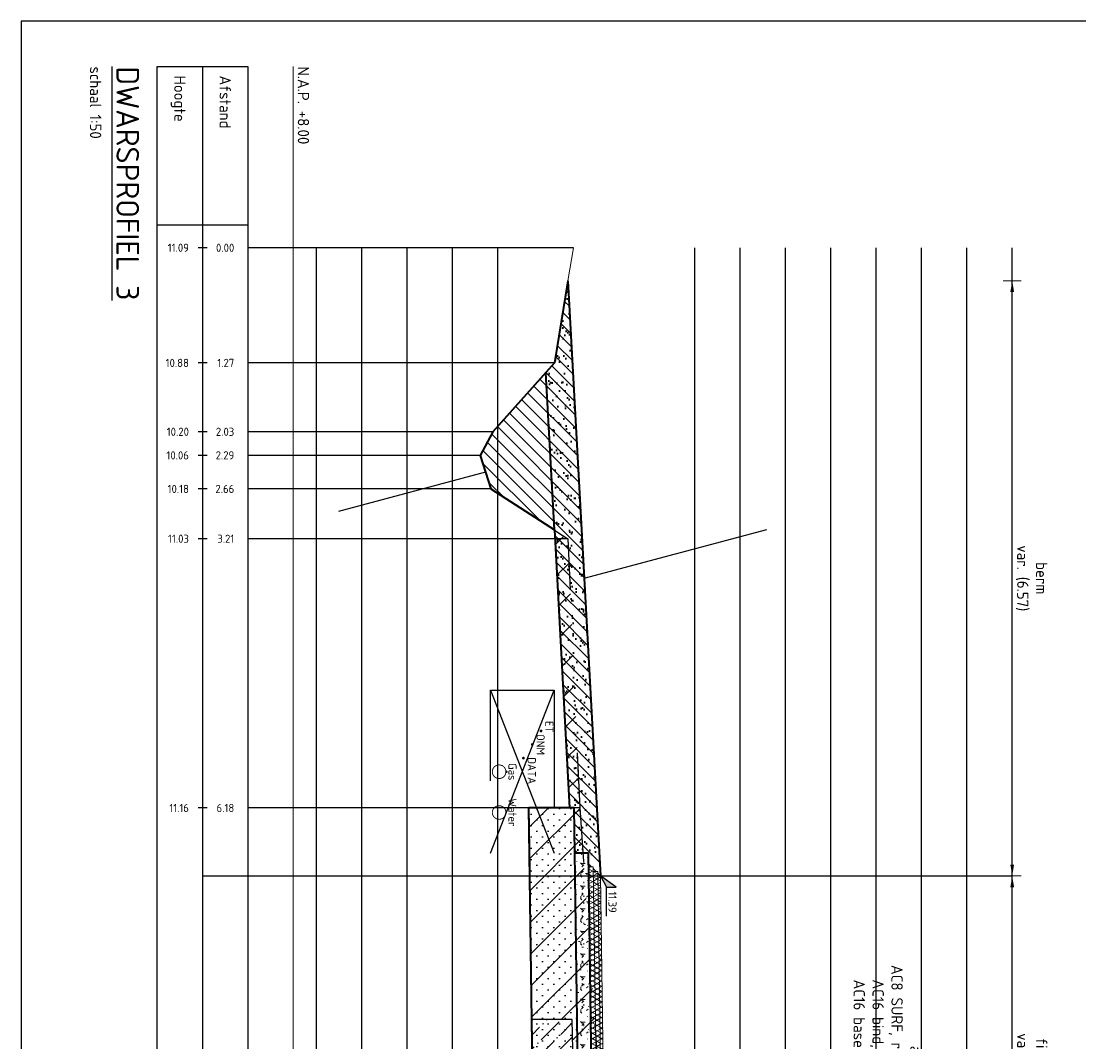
# Model space of a CAD drawing. Header units: metres. Extents: x 232618 to 232694, y 554350 to 554492.
# Tile 21 of 24: x 232654 to 232665, y 554479 to 554490. Entities that reach past the tile are written whole.
import ezdxf
from ezdxf.enums import TextEntityAlignment as Align

# ---------------------------------------------------------------- set-up
doc = ezdxf.new("R2010")
doc.units = ezdxf.units.M
for name, pattern in [('ACAD_ISO03W100', [30, 12, -18]), ('AL-NAP_LIJN', [15.25, 12, -1.5, 0.25, -1.5]), ('NLCS-HIDDEN', [4, 2, -2])]:
    doc.linetypes.add(name, pattern=pattern)
for name, color, linetype, lineweight in [('B-WE-AM-NAP-G', 7, 'AL-NAP_LIJN', 18), ('B-WE-AM-NAP-T25', 7, 'Continuous', 25), ('B-WE-GW-MAAIVELD-GD', 93, 'Continuous', 18), ('N-WE-GR-MAAIVELD-GD', 90, 'Continuous', 35), ('N-WE-GW-CUNET-GD', 90, 'Continuous', 35), ('N-WE-GW-GROND_TEELAARDE_AFKOMSTIG UIT HET WERK-AD', 91, 'Continuous', 25), ('N-WE-GW-GROND_ZAND-AD', 7, 'Continuous', 35), ('N-WE-GW-GROND_ZAND_CUNETZAND-AD', 7, 'Continuous', 25), ('N-WE-GW-GRONDWERKLIJN-GD', 90, 'Continuous', 35), ('N-WE-KL-DATA_CAI-G', 90, 'Continuous', 35), ('N-WE-KL-GAS-G', 30, 'Continuous', 35), ('N-WE-KL-GMS-G', 20, 'Continuous', 35), ('N-WE-KL-STROOK-GD', 7, 'NLCS-HIDDEN', 25), ('N-WE-KL-TDI-G', 200, 'Continuous', 35), ('N-WE-KL-WATER-G', 170, 'Continuous', 35), ('N-WE-VH-VERHARDING_ASFALT-GD', 7, 'Continuous', 18), ('N-WE-VH-VERHARDING_FUNDERING-AD', 31, 'Continuous', 18), ('N-WE-VH-VERHARDING_FUNDERING_GRANULAAT_MENG_HYDRAULISCH-GD', 7, 'Continuous', 35), ('N-WE-VH-VERHARDING_FUNDERING_ZAND-GD', 251, 'Continuous', 35), ('V-WE-GW-GROND_WERK-AD', 252, 'Continuous', 18), ('V-WE-GW-GROND_ZAND_CUNETZAND_WERK-AD', 252, 'Continuous', 18), ('V-WE-GW-MAAIVELD-GD', 3, 'ACAD_ISO03W100', 25), ('V-WE-VH-VERHARDING_FUNDERING_ZAND-GD', 252, 'ACAD_ISO03W100', 25), ('X-XX-AL-AANKLEDING-M', 7, 'Continuous', 18), ('X-XX-AL-AANPIJLING-G', 7, 'Continuous', 18), ('X-XX-AL-HOOGTELABEL-SD', 7, 'Continuous', 25), ('X-XX-AL-PROFIELBALK-G', 7, 'Continuous', 25), ('X-XX-AL-PROFIELBALK-HULPLIJN-G', 253, 'Continuous', 25), ('X-XX-AL-PROFIELBALK-T18', 7, 'Continuous', 18), ('X-XX-AL-PROFIELBALK-T25', 7, 'Continuous', 25), ('X-XX-AL-PROFIELBALK-T50', 7, 'Continuous', 25), ('X-XX-AL-T25', 7, 'Continuous', 25)]:
    doc.layers.add(name, color=color, linetype=linetype, lineweight=lineweight)
doc.layers.add('N-WE-VH-VERHARDING_ASFALT-AD', color=7, linetype='Continuous', lineweight=18, transparency=0.5)
doc.layers.add('V-WE-GW-CUNET-GD', color=252, linetype='ACAD_ISO03W100', lineweight=25, plot=False)
doc.layers.add('X-XX-AL-HULPLIJN-GD', color=6, linetype='Continuous', plot=False)
doc.styles.add('NLCS-ISO', font='NLCS-ISO.ttf')
doc.styles.add('NLCS-ISO-ANNOTATIEF-T18', font='NLCS-ISO.ttf', dxfattribs={"height": 1.8})
doc.styles.add('NLCS-ISO-ANNOTATIEF-T25', font='NLCS-ISO.ttf', dxfattribs={"height": 2.5})
doc.styles.add('NLCS-ISO-ANNOTATIEF-T50', font='NLCS-ISO.ttf', dxfattribs={"height": 5})
doc.styles.add('NLCS-ISO-ANNOTATIVE-T18', font='NLCS-ISO.ttf', dxfattribs={"height": 1.8})
doc.dimstyles.new('NLCS-ANNOTATIEF-T25-PIJL', dxfattribs={"dimtxt": 2.5, "dimasz": 2.5, "dimexe": 2, "dimexo": 2, "dimgap": 0.7, "dimtad": 1, "dimdec": 3, "dimzin": 0, "dimdsep": 46, "dimtxsty": 'NLCS-ISO-ANNOTATIEF-T25', "dimcen": 0, "dimdle": 2, "dimclrd": 256, "dimclre": 256, "dimclrt": 256, "dimadec": 1, "dimazin": 0, "dimtfac": 1, "dimtdec": 3, "dimtofl": 0, "dimtmove": 1, "dimatfit": 0, "dimfxl": 2, "dimfxlon": 1, "dimtfillclr": 254, "dimtolj": 1, "dimtzin": 0, "dimlwd": 18, "dimlwe": 18, "dimarcsym": 0})

# ---------------------------------------------------------------- blocks, each defined once
blk = doc.blocks.new('N-SAL-HOOGTELABEL_02-SO')
for p, q in [((2.46, 3.44), (0, 0)), ((2.46, 1.31), (2.46, 3.44)), ((0, 0), (2.46, 1.31)), ((8.84, 1.31), (2.46, 1.31))]:
    blk.add_line(p, q)
blk.add_solid([(2.46, 3.44), (0, 0), (2.46, 1.31)])
at = {"style": 'NLCS-ISO'}
blk.add_attdef('...', text='', height=1.8, dxfattribs=at).set_placement((5.77, 2.62), align=Align.MIDDLE)
blk = doc.blocks.new('*D8')
at = {"layer": 'Defpoints', "color": 0, "transparency": 16777216}
for p in [(232660.194, 554481.065), (232660.254, 554476.885), (232664.734, 554476.885)]:
    blk.add_point(p, dxfattribs=at)
at = {"layer": 'X-XX-AL-AANKLEDING-M', "linetype": 'Continuous', "lineweight": 18, "transparency": 16777216}
for p, q in [((232664.634, 554481.065), (232664.834, 554481.065)), ((232664.734, 554480.94), (232664.734, 554477.01)), ((232664.634, 554476.885), (232664.834, 554476.885))]:
    blk.add_line(p, q, dxfattribs=at)
at = {"layer": 'X-XX-AL-AANKLEDING-M', "transparency": 16777216}
for points in [[(232664.713, 554480.94), (232664.754, 554480.94), (232664.734, 554481.065)], [(232664.713, 554477.01), (232664.754, 554477.01), (232664.734, 554476.885)]]:
    blk.add_solid(points, dxfattribs=at)
at = {"layer": 'X-XX-AL-AANKLEDING-M', "transparency": 16777216, "insert": (232664.948, 554478.975), "char_height": 0.125, "attachment_point": 5, "rotation": 270, "style": 'NLCS-ISO-ANNOTATIEF-T25'}
blk.add_mtext('\\A1;fietspad\\Pvar. (4.18)', dxfattribs=at)
blk = doc.blocks.new('*D9')
at = {"layer": 'Defpoints', "color": 0, "transparency": 16777216}
for p in [(232659.834, 554487.632), (232660.194, 554481.065), (232664.734, 554481.065)]:
    blk.add_point(p, dxfattribs=at)
at = {"layer": 'X-XX-AL-AANKLEDING-M', "linetype": 'Continuous', "lineweight": 18, "transparency": 16777216}
for p, q in [((232664.634, 554487.632), (232664.834, 554487.632)), ((232664.734, 554487.507), (232664.734, 554481.19)), ((232664.634, 554481.065), (232664.834, 554481.065))]:
    blk.add_line(p, q, dxfattribs=at)
at = {"layer": 'X-XX-AL-AANKLEDING-M', "transparency": 16777216}
for points in [[(232664.713, 554487.507), (232664.754, 554487.507), (232664.734, 554487.632)], [(232664.713, 554481.19), (232664.754, 554481.19), (232664.734, 554481.065)]]:
    blk.add_solid(points, dxfattribs=at)
at = {"layer": 'X-XX-AL-AANKLEDING-M', "transparency": 16777216, "insert": (232664.948, 554484.349), "char_height": 0.125, "attachment_point": 5, "rotation": 270, "style": 'NLCS-ISO-ANNOTATIEF-T25'}
blk.add_mtext('\\A1;berm\\Pvar. (6.57)', dxfattribs=at)

msp = doc.modelspace()

# ---------------------------------------------------------------- hatches: boundary and pattern name
at = {"layer": 'N-WE-GW-GROND_TEELAARDE_AFKOMSTIG UIT HET WERK-AD', "ltscale": 0.2}
h = msp.add_hatch(dxfattribs=at)
h.set_pattern_fill('AGW-WERK_AANVULLEN', color=256, scale=0.02, angle=180, style=0, pattern_type=2)
h.set_pattern_definition([(135, (786916.89774, 320660.40572), (-0.070710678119, -0.070710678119), [])])
h.paths.add_polyline_path([(232659.684, 554484.882), (232659.852, 554481.815), (232659.903, 554481.815), (232659.91, 554481.315), (232660.06, 554481.315), (232660.062, 554481.165), (232660.112, 554481.165), (232660.113, 554481.115), (232660.163, 554481.115), (232660.164, 554481.065), (232660.194, 554481.065), (232659.834, 554487.632), (232659.684, 554486.725), (232659.004, 554485.965), (232658.864, 554485.705), (232658.984, 554485.335)])
at = {"layer": 'N-WE-GW-GROND_ZAND-AD', "ltscale": 0.2}
h = msp.add_hatch(dxfattribs=at)
h.set_pattern_fill('AGW-GROND_ZAND', color=256, scale=0.1, angle=-90, style=0, pattern_type=2)
h.set_pattern_definition([(217.5, (786916.89774, 320660.40572), (0.00629933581, -0.1926823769), [0, -0.152, 0, -0.17, 0, -0.1625]), (187.5, (786916.89774, 320660.40572), (-0.17697767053, -0.28221460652), [0, -0.082, 0, -0.137, 0, -0.0525]), (147.5, (786917.02074, 320660.40572), (-0.311414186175, -0.000565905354), [0, -0.05, 0, -0.18, 0, -0.235]), (137.5, (786917.02074, 320660.40572), (-0.30061266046, -0.08776755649), [0, -0.025, 0, -0.118, 0, -0.135])])
h.paths.add_polyline_path([(232659.903, 554481.815), (232659.91, 554481.315), (232660.06, 554481.315), (232660.062, 554481.165), (232660.112, 554481.165), (232660.113, 554481.115), (232660.163, 554481.115), (232660.164, 554481.065), (232660.194, 554481.065), (232659.834, 554487.632), (232659.684, 554486.725), (232659.589, 554486.619), (232659.684, 554484.882), (232659.852, 554481.815)])
at = {"layer": 'N-WE-GW-GROND_ZAND_CUNETZAND-AD', "ltscale": 0.2}
h = msp.add_hatch(dxfattribs=at)
h.set_pattern_fill('AGW-GROND_ZAND_CUNETZAND', color=256, scale=0.1, angle=-90, style=0, pattern_type=2)
h.set_pattern_definition([(180, (232653.80353, 554490.49499), (-0.0625, -0.0625), [0, -0.125])])
h.paths.add_polyline_path([(232659.984, 554476.135), (232659.977, 554476.635), (232659.91, 554481.315), (232659.903, 554481.815), (232659.403, 554481.815), (232659.484, 554476.135)])
at = {"layer": 'N-WE-VH-VERHARDING_ASFALT-AD', "ltscale": 0.2}
h = msp.add_hatch(dxfattribs=at)
h.set_pattern_fill('AVH-ASFALT', color=256, angle=-90, style=0, pattern_type=2)
h.set_pattern_definition([(330, (232649.605275, 554442.666933), (0.025, 0.04330127), []), (30, (232649.605275, 554442.666933), (-0.025, 0.04330127), [])])
h.paths.add_polyline_path([(232660.125, 554476.785), (232660.175, 554476.785), (232660.112, 554481.165), (232660.062, 554481.165)])
h.paths.add_polyline_path([(232660.174, 554476.835), (232660.224, 554476.835), (232660.163, 554481.115), (232660.113, 554481.115)])
h.paths.add_polyline_path([(232660.224, 554476.885), (232660.254, 554476.885), (232660.194, 554481.065), (232660.164, 554481.065)])
at = {"layer": 'N-WE-VH-VERHARDING_FUNDERING-AD', "ltscale": 0.2}
h = msp.add_hatch(dxfattribs=at)
h.set_pattern_fill('AVH-FUNDERING_02', color=256, scale=0.25, angle=-90, style=0, pattern_type=2)
h.set_pattern_definition([(180, (786916.89774, 320660.40572), (-0.25, -0.25), [0.03125, -0.21875]), (270, (786916.89774, 320660.40572), (0.25, -0.25), [0.03125, -0.21875]), (315, (786916.86649, 320660.40572), (0.24999999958, -4e-17), [0.044194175, -0.309359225]), (180, (786916.86649, 320660.2651), (-0.25, -0.25), [0.03125, -0.21875]), (225, (786916.85086, 320660.28072), (-3e-17, -0.24999999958), [0.022097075, -0.3314563]), (315, (786916.85086, 320660.28072), (0.24999999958, -4e-17), [0.022097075, -0.3314563]), (180, (786916.77274, 320660.2026), (-0.25, -0.25), [0.044194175, -0.205805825]), (225, (786916.77274, 320660.2026), (-3e-17, -0.24999999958), [0.03125, -0.3223034]), (315, (786916.72854, 320660.2026), (0.24999999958, -4e-17), [0.03125, -0.3223034]), (270, (786916.72586, 320660.34322), (0.25, -0.25), [0.03125, -0.21875]), (225, (786916.72586, 320660.34322), (-3e-17, -0.24999999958), [0.022097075, -0.3314563]), (315, (786916.71024, 320660.3276), (0.24999999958, -4e-17), [0.022097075, -0.3314563]), (180, (786916.86649, 320660.34322), (-0.25, -0.25), [0.015625, -0.209375]), (180, (786916.67899, 320660.28072), (-0.25, -0.25), [0.015625, -0.209375]), (270, (786916.7571, 320660.24947), (0.25, -0.25), [0.015625, -0.209375]), (315, (786916.72586, 320660.3901), (0.24999999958, -4e-17), [0.022097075, -0.3314563]), (315, (786916.83524, 320660.21822), (0.24999999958, -4e-17), [0.022097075, -0.3314563]), (225, (786916.78055, 320660.32369), (-3e-17, -0.24999999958), [0.022097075, -0.3314563]), (270, (786916.8118, 320660.37447), (0.25, -0.25), [0.00390625, -0.24609375]), (270, (786916.80008, 320660.269), (0.25, -0.25), [0.00390625, -0.24609375]), (270, (786916.6829, 320660.22603), (0.25, -0.25), [0.00390625, -0.24609375]), (270, (786916.67899, 320660.35884), (0.25, -0.25), [0.00390625, -0.24609375])])
h.paths.add_polyline_path([(232659.977, 554476.635), (232660.127, 554476.635), (232660.06, 554481.315), (232659.91, 554481.315)])
at = {"layer": 'V-WE-GW-GROND_WERK-AD', "ltscale": 0.2}
h = msp.add_hatch(dxfattribs=at)
h.set_pattern_fill('AGW-WERK_ONTGRAVEN', color=256, scale=0.05, angle=180, style=0, pattern_type=2)
h.set_pattern_definition([(225, (232653.80353, 554490.49499), (0.1767767, -0.1767767), [])])
h.paths.add_polyline_path([(232659.881, 554479.48), (232659.891, 554478.98), (232660.041, 554478.982), (232660.044, 554478.832), (232660.174, 554478.835), (232659.964, 554481.815), (232659.834, 554484.785), (232659.684, 554484.882), (232659.852, 554481.815), (232659.403, 554481.815), (232659.436, 554479.48)])
at = {"layer": 'V-WE-GW-GROND_ZAND_CUNETZAND_WERK-AD', "ltscale": 0.2}
h = msp.add_hatch(dxfattribs=at)
h.set_pattern_fill('ANSI36', color=256, scale=0.035, angle=90, style=0)
h.set_pattern_definition([(45, (232653.80353, 554490.49499), (0.0589329, 0.2160874), [0.2778125, -0.0555625, 0, -0.0555625])])
h.paths.add_polyline_path([(232659.509, 554474.412), (232659.961, 554474.412), (232659.955, 554474.912), (232659.934, 554476.751), (232659.891, 554478.98), (232659.881, 554479.48), (232659.436, 554479.48)])

# ---------------------------------------------------------------- linework, layer by layer
at = {"layer": 'B-WE-AM-NAP-G'}
msp.add_line((232656.804, 554489.995), (232656.804, 554447.795), dxfattribs=at)
at = {"layer": 'B-WE-GW-MAAIVELD-GD', "ltscale": 0.2, "flags": 128}
msp.add_lwpolyline([(232659.894, 554487.995), (232659.834, 554487.632)], dxfattribs=at)
at = {"layer": 'Defpoints'}
msp.add_point((232659.15, 554481.765), dxfattribs=at)
at = {"layer": 'N-WE-GR-MAAIVELD-GD', "ltscale": 0.2}
msp.add_line((232659.834, 554487.632), (232660.194, 554481.065), dxfattribs=at)
at = {"layer": 'N-WE-GW-CUNET-GD', "ltscale": 0.2}
msp.add_line((232659.684, 554484.882), (232659.852, 554481.815), dxfattribs=at)
at = {"layer": 'N-WE-GW-CUNET-GD', "ltscale": 0.2, "flags": 128}
msp.add_lwpolyline([(232659.834, 554487.632), (232659.684, 554486.725), (232659.004, 554485.965), (232658.864, 554485.705), (232658.984, 554485.335), (232659.684, 554484.882)], dxfattribs=at)
at = {"layer": 'N-WE-GW-GRONDWERKLIJN-GD', "ltscale": 0.2}
msp.add_line((232659.684, 554484.882), (232659.589, 554486.619), dxfattribs=at)
at = {"layer": 'N-WE-KL-DATA_CAI-G', "const_width": 0.0145}
msp.add_lwpolyline([(232659.343, 554482.373, 1), (232659.343, 554482.357, 1)], format="xyb", close=True, dxfattribs=at)
at = {"layer": 'N-WE-KL-GAS-G', "const_width": 0.01}
msp.add_lwpolyline([(232659.075, 554482.29, 1), (232659.075, 554482.14, 1)], format="xyb", close=True, dxfattribs=at)
at = {"layer": 'N-WE-KL-GAS-G'}
msp.add_point((232659.157, 554482.215), dxfattribs=at)
at = {"layer": 'N-WE-KL-GMS-G', "const_width": 0.0145}
msp.add_lwpolyline([(232659.44, 554482.523, 1), (232659.44, 554482.507, 1)], format="xyb", close=True, dxfattribs=at)
at = {"layer": 'N-WE-KL-STROOK-GD'}
for p, q in [((232658.981, 554483.115), (232659.681, 554481.315)), ((232658.981, 554481.315), (232659.681, 554483.115))]:
    msp.add_line(p, q, dxfattribs=at)
at = {"layer": 'N-WE-KL-STROOK-GD', "flags": 128}
msp.add_lwpolyline([(232658.981, 554483.115), (232659.681, 554483.115), (232659.681, 554481.315), (232658.981, 554481.315)], close=True, dxfattribs=at)
at = {"layer": 'N-WE-KL-TDI-G', "const_width": 0.0145}
msp.add_lwpolyline([(232659.537, 554482.673, 1), (232659.537, 554482.657, 1)], format="xyb", close=True, dxfattribs=at)
at = {"layer": 'N-WE-KL-WATER-G', "const_width": 0.01}
msp.add_lwpolyline([(232659.075, 554481.84, 1), (232659.075, 554481.69, 1)], format="xyb", close=True, dxfattribs=at)
at = {"layer": 'N-WE-VH-VERHARDING_ASFALT-GD', "linetype": 'ByBlock', "ltscale": 0.2}
for p, q in [((232660.062, 554481.165), (232660.112, 554481.165)), ((232660.175, 554476.785), (232660.112, 554481.165)), ((232660.113, 554481.115), (232660.163, 554481.115)), ((232660.224, 554476.835), (232660.163, 554481.115)), ((232660.254, 554476.885), (232660.194, 554481.065))]:
    msp.add_line(p, q, dxfattribs=at)
at = {"layer": 'N-WE-VH-VERHARDING_ASFALT-GD', "ltscale": 0.2}
msp.add_line((232660.164, 554481.065), (232660.194, 554481.065), dxfattribs=at)
at = {"layer": 'N-WE-VH-VERHARDING_FUNDERING_GRANULAAT_MENG_HYDRAULISCH-GD', "ltscale": 0.2}
for p, q in [((232659.977, 554476.635), (232659.91, 554481.315)), ((232660.06, 554481.315), (232659.91, 554481.315)), ((232660.127, 554476.635), (232660.06, 554481.315))]:
    msp.add_line(p, q, dxfattribs=at)
at = {"layer": 'N-WE-VH-VERHARDING_FUNDERING_ZAND-GD', "ltscale": 0.2}
for p, q in [((232659.484, 554476.135), (232659.403, 554481.815)), ((232659.903, 554481.815), (232659.403, 554481.815)), ((232659.91, 554481.315), (232659.903, 554481.815))]:
    msp.add_line(p, q, dxfattribs=at)
at = {"layer": 'V-WE-GW-CUNET-GD', "ltscale": 0.1, "flags": 128}
msp.add_lwpolyline([(232659.684, 554484.882), (232659.852, 554481.815), (232659.403, 554481.815), (232659.436, 554479.48)], dxfattribs=at)
at = {"layer": 'V-WE-GW-MAAIVELD-GD', "ltscale": 0.1, "flags": 128}
msp.add_lwpolyline([(232659.834, 554487.632), (232659.684, 554486.725), (232659.004, 554485.965), (232658.864, 554485.705), (232658.984, 554485.335), (232659.834, 554484.785), (232659.964, 554481.815), (232660.174, 554478.835)], dxfattribs=at)
at = {"layer": 'V-WE-VH-VERHARDING_FUNDERING_ZAND-GD', "ltscale": 0.1}
for p, q in [((232659.881, 554479.48), (232659.436, 554479.48)), ((232659.436, 554479.48), (232659.509, 554474.412)), ((232659.891, 554478.98), (232659.881, 554479.48))]:
    msp.add_line(p, q, dxfattribs=at)
at = {"layer": 'X-XX-AL-HULPLIJN-GD', "linetype": 'ByBlock'}
for p, q in [((232657.06, 554448.635), (232657.06, 554487.995)), ((232657.56, 554448.635), (232657.56, 554487.995)), ((232658.06, 554448.635), (232658.06, 554487.995)), ((232658.56, 554448.635), (232658.56, 554487.995)), ((232659.06, 554448.635), (232659.06, 554487.995)), ((232661.234, 554448.635), (232661.234, 554487.995)), ((232661.734, 554448.635), (232661.734, 554487.995)), ((232662.234, 554448.635), (232662.234, 554487.995)), ((232662.734, 554448.635), (232662.734, 554487.995)), ((232663.234, 554448.635), (232663.234, 554487.995)), ((232663.734, 554448.635), (232663.734, 554487.995)), ((232664.234, 554448.635), (232664.234, 554487.995)), ((232664.734, 554448.635), (232664.734, 554487.995)), ((232660.014, 554484.349), (232662.026, 554484.888)), ((232655.804, 554481.065), (232664.734, 554481.065))]:
    msp.add_line(p, q, dxfattribs=at)
at = {"layer": 'X-XX-AL-HULPLIJN-GD'}
msp.add_line((232658.924, 554485.52), (232657.302, 554485.085), dxfattribs=at)
at = {"layer": 'X-XX-AL-HULPLIJN-GD', "flags": 128}
msp.add_lwpolyline([(232653.804, 554490.495), (232653.804, 554428.245), (232660.197, 554428.245), (232660.197, 554419.245), (232694.104, 554419.245), (232694.104, 554490.495)], close=True, dxfattribs=at)
at = {"layer": 'X-XX-AL-PROFIELBALK-G', "ltscale": 0.2}
for p, q in [((232655.304, 554489.995), (232656.304, 554489.995)), ((232655.304, 554447.795), (232655.304, 554489.995)), ((232655.804, 554489.995), (232655.804, 554447.795)), ((232656.304, 554489.995), (232656.304, 554447.795)), ((232656.304, 554488.245), (232655.304, 554488.245)), ((232655.854, 554487.995), (232655.754, 554487.995)), ((232655.854, 554486.725), (232655.754, 554486.725)), ((232655.854, 554485.965), (232655.754, 554485.965)), ((232655.854, 554485.705), (232655.754, 554485.705)), ((232655.854, 554485.335), (232655.754, 554485.335)), ((232655.854, 554484.785), (232655.754, 554484.785)), ((232655.854, 554481.815), (232655.754, 554481.815))]:
    msp.add_line(p, q, dxfattribs=at)
at = {"layer": 'X-XX-AL-PROFIELBALK-HULPLIJN-G', "linetype": 'ByBlock'}
for p, q in [((232659.894, 554487.995), (232656.304, 554487.995)), ((232659.684, 554486.725), (232656.304, 554486.725)), ((232659.004, 554485.965), (232656.304, 554485.965)), ((232658.864, 554485.705), (232656.304, 554485.705)), ((232658.984, 554485.335), (232656.304, 554485.335)), ((232659.834, 554484.785), (232656.304, 554484.785)), ((232659.964, 554481.815), (232656.304, 554481.815))]:
    msp.add_line(p, q, dxfattribs=at)

# ---------------------------------------------------------------- block references
at = {"layer": 'X-XX-AL-HOOGTELABEL-SD', "linetype": 'ByBlock', "xscale": 0.05, "yscale": 0.05, "zscale": 0.05, "rotation": 270}
msp.add_blockref('N-SAL-HOOGTELABEL_02-SO', (232660.194, 554481.065), dxfattribs=at).add_auto_attribs({'...': '11.39'})

# ---------------------------------------------------------------- texts
at = {"layer": 'B-WE-AM-NAP-T25', "ltscale": 0.2, "style": 'NLCS-ISO-ANNOTATIEF-T25'}
msp.add_text('N.A.P. +8.00', height=0.125, rotation=270, dxfattribs=at).set_placement((232656.854, 554489.995))
at = {"layer": 'X-XX-AL-AANPIJLING-G', "ltscale": 0.2, "insert": (232663.734, 554478.975), "char_height": 0.125, "width": 3.85, "attachment_point": 2, "rotation": 270, "style": 'NLCS-ISO-ANNOTATIEF-T25'}
msp.add_mtext('asfalt\\PAC8 SURF, rood,^I^Idik:  30mm;\\PAC16 bind,^I ^I^Idik:  50mm;\\PAC16 base,^I ^I^Idik:  50mm', dxfattribs=at)
at = {"layer": 'X-XX-AL-PROFIELBALK-T18', "ltscale": 0.2, "style": 'NLCS-ISO-ANNOTATIEF-T18'}
for s, p in [('11.09', (232655.654, 554487.995)), ('0.00', (232656.154, 554487.995)), ('10.88', (232655.654, 554486.725)), ('1.27', (232656.154, 554486.725)), ('10.20', (232655.654, 554485.965)), ('2.03', (232656.154, 554485.965)), ('10.06', (232655.654, 554485.705)), ('2.29', (232656.154, 554485.705)), ('10.18', (232655.654, 554485.335)), ('2.66', (232656.154, 554485.335)), ('11.03', (232655.654, 554484.785)), ('3.21', (232656.154, 554484.785)), ('11.16', (232655.654, 554481.815)), ('6.18', (232656.154, 554481.815))]:
    msp.add_text(s, height=0.09, dxfattribs=at).set_placement(p, align=Align.MIDDLE_RIGHT)
at = {"layer": 'X-XX-AL-PROFIELBALK-T25', "ltscale": 0.2, "style": 'NLCS-ISO-ANNOTATIEF-T25'}
for s, p in [('Hoogte', (232655.554, 554489.895)), ('Afstand', (232656.054, 554489.895))]:
    msp.add_text(s, height=0.125, rotation=270, dxfattribs=at).set_placement(p, align=Align.MIDDLE_LEFT)
at = {"layer": 'X-XX-AL-PROFIELBALK-T50', "linetype": 'ByBlock', "ltscale": 0.2, "insert": (232655.104, 554489.995), "char_height": 0.25, "width": 9.89133, "attachment_point": 1, "rotation": 270, "style": 'NLCS-ISO-ANNOTATIEF-T50'}
msp.add_mtext('{\\LDWARSPROFIEL 3\\P\\H0.5x;\\l\\C7;schaal 1:50}', dxfattribs=at)
at = {"layer": 'X-XX-AL-T25', "style": 'NLCS-ISO-ANNOTATIVE-T18'}
for s, p in [('ET', (232659.557, 554482.71)), ('ONM', (232659.46, 554482.515)), ('DATA', (232659.363, 554482.226)), ('Gas', (232659.15, 554482.215)), ('Water', (232659.15, 554481.765))]:
    msp.add_text(s, height=0.09, rotation=270, dxfattribs=at).set_placement(p, align=Align.BOTTOM_CENTER)

# ---------------------------------------------------------------- dimensions: what is measured, and where the dimension line sits
at = {"layer": 'X-XX-AL-AANKLEDING-M'}
for base, p1, p2, text, picture, middle in [((232664.734, 554481.065), (232659.834, 554487.632), (232660.194, 554481.065), 'berm\\Pvar. (<>)', '*D9', (232664.948, 554484.349)), ((232664.734, 554476.885), (232660.194, 554481.065), (232660.254, 554476.885), 'fietspad\\Pvar. (<>)', '*D8', (232664.948, 554478.975))]:
    dim = msp.add_linear_dim(base=base, p1=p1, p2=p2, angle=270, text=text, dimstyle='NLCS-ANNOTATIEF-T25-PIJL', override={"dimscale": 0, "dimtad": 4, "dimdec": 2}, dxfattribs=at)
    dim.commit()
    dim.dimension.update_dxf_attribs({"geometry": picture, "text_midpoint": middle})

doc.saveas('drawing.dxf')
